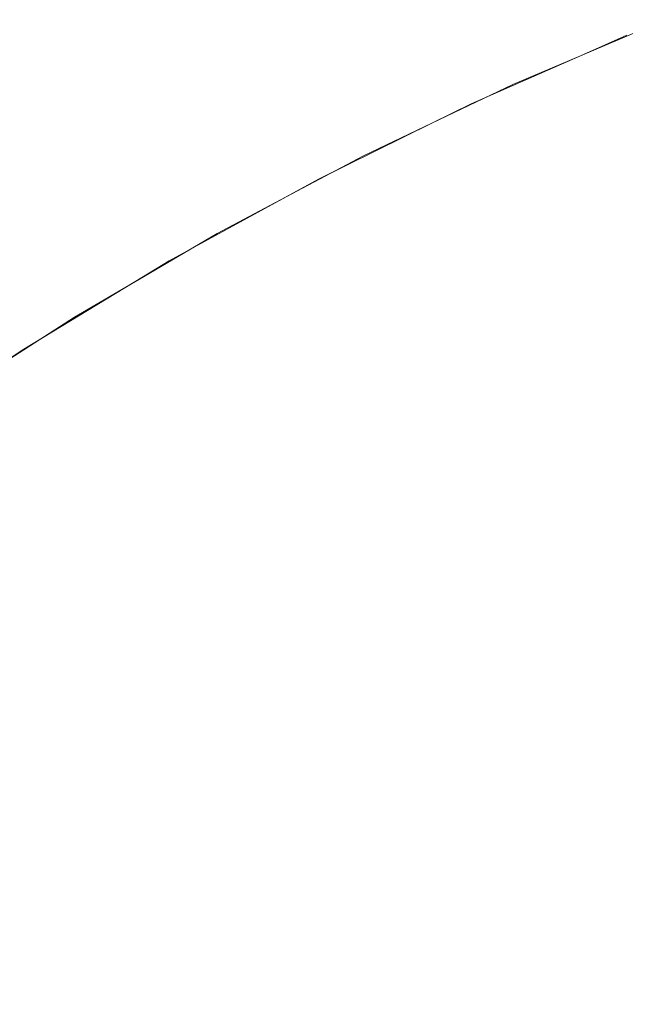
# Model space of a CAD drawing. Header units: centimetres. Extents: x -26 to 27.3, y -25.9 to -24.1.
# Tile 35 of 224: x -25.9713 to -25.9558, y -24.0924 to -24.0671. Entities that reach past the tile are written whole.
import ezdxf

# ---------------------------------------------------------------- set-up
doc = ezdxf.new("R2010")
doc.units = ezdxf.units.CM
doc.header["$LTSCALE"] = 2.54
doc.layers.add('Lucido design-1', color=7, linetype='Continuous')

# ---------------------------------------------------------------- blocks, each defined once
blk = doc.blocks.new('Gruppo-7-1')
at = {"color": 7, "linetype": 'Continuous', "lineweight": 9}
for points, invisible_edges in [([(-25.956938, -24.068025, 1181.722727), (-25.954768, -24.067099, 1181.722727), (-25.954732, -24.067187, 1181.718367), (-25.958633, -24.068852, 1181.718367)], 14), ([(-25.958633, -24.068852, 1181.718367), (-25.954732, -24.067187, 1181.718367), (-25.954633, -24.067434, 1181.714235), (-25.958523, -24.069094, 1181.714235)], 15), ([(-25.954768, -24.067099, 1181.722727), (-25.956938, -24.068025, 1181.722727), (-25.956939, -24.068023, 1182.322727), (-25.95575, -24.0675, 1182.322727)], 10), ([(-25.958523, -24.069094, 1181.714235), (-25.954633, -24.067434, 1181.714235), (-25.95447, -24.067839, 1181.71012), (-25.958344, -24.069492, 1181.71012)], 15), ([(-25.956939, -24.068023, 1182.322727), (-25.959744, -24.069257, 1182.322727), (-25.959724, -24.0693, 1182.325802), (-25.955732, -24.067544, 1182.325802)], 14), ([(-25.959634, -24.069494, 1182.329948), (-25.955651, -24.067741, 1182.329948), (-25.955732, -24.067544, 1182.325802), (-25.959724, -24.0693, 1182.325802)], 15), ([(-25.955732, -24.067544, 1182.325802), (-25.95575, -24.0675, 1182.322727), (-25.956939, -24.068023, 1182.322727)], 9), ([(-25.95947, -24.069844, 1182.334084), (-25.955503, -24.068098, 1182.334084), (-25.955651, -24.067741, 1182.329948), (-25.959634, -24.069494, 1182.329948)], 15), ([(-25.958344, -24.069492, 1181.71012), (-25.95447, -24.067839, 1181.71012), (-25.954244, -24.068402, 1181.706031), (-25.958094, -24.070044, 1181.706031)], 15), ([(-25.959744, -24.069257, 1182.322727), (-25.956939, -24.068023, 1182.322727), (-25.956938, -24.068025, 1181.722727)], 10), ([(-25.959744, -24.069257, 1182.322727), (-25.956938, -24.068025, 1181.722727), (-25.958672, -24.068765, 1181.722727)], 9), ([(-25.959235, -24.070349, 1182.338205), (-25.955289, -24.068613, 1182.338205), (-25.955503, -24.068098, 1182.334084), (-25.95947, -24.069844, 1182.334084)], 15), ([(-25.958633, -24.068852, 1181.718367), (-25.958672, -24.068765, 1181.722727), (-25.956938, -24.068025, 1181.722727)], 9), ([(-25.958094, -24.070044, 1181.706031), (-25.954244, -24.068402, 1181.706031), (-25.953956, -24.069119, 1181.701974), (-25.957775, -24.070749, 1181.701974)], 15), ([(-25.958926, -24.071011, 1182.342302), (-25.95501, -24.069287, 1182.342302), (-25.955289, -24.068613, 1182.338205), (-25.959235, -24.070349, 1182.338205)], 15), ([(-25.960747, -24.069757, 1181.722727), (-25.958672, -24.068765, 1181.722727), (-25.958633, -24.068852, 1181.718367), (-25.96246, -24.07068, 1181.718367)], 14), ([(-25.96246, -24.07068, 1181.718367), (-25.958633, -24.068852, 1181.718367), (-25.958523, -24.069094, 1181.714235), (-25.96234, -24.070918, 1181.714235)], 15), ([(-25.958672, -24.068765, 1181.722727), (-25.960747, -24.069757, 1181.722727), (-25.960748, -24.069753, 1182.322727), (-25.959744, -24.069257, 1182.322727)], 10), ([(-25.96234, -24.070918, 1181.714235), (-25.958523, -24.069094, 1181.714235), (-25.958344, -24.069492, 1181.71012), (-25.962143, -24.071308, 1181.71012)], 15), ([(-25.957775, -24.070749, 1181.701974), (-25.953956, -24.069119, 1181.701974), (-25.953606, -24.069991, 1181.697955), (-25.957388, -24.071605, 1181.697955)], 15), ([(-25.960748, -24.069753, 1182.322727), (-25.963657, -24.071187, 1182.322727), (-25.963635, -24.071229, 1182.325802), (-25.959724, -24.0693, 1182.325802)], 14), ([(-25.963536, -24.071418, 1182.329948), (-25.959634, -24.069494, 1182.329948), (-25.959724, -24.0693, 1182.325802), (-25.963635, -24.071229, 1182.325802)], 15), ([(-25.963358, -24.071761, 1182.334084), (-25.95947, -24.069844, 1182.334084), (-25.959634, -24.069494, 1182.329948), (-25.963536, -24.071418, 1182.329948)], 15), ([(-25.962143, -24.071308, 1181.71012), (-25.958344, -24.069492, 1181.71012), (-25.958094, -24.070044, 1181.706031), (-25.961871, -24.071849, 1181.706031)], 15), ([(-25.959724, -24.0693, 1182.325802), (-25.959744, -24.069257, 1182.322727), (-25.960748, -24.069753, 1182.322727)], 9), ([(-25.958546, -24.071827, 1182.346369), (-25.954666, -24.070119, 1182.346369), (-25.95501, -24.069287, 1182.342302), (-25.958926, -24.071011, 1182.342302)], 15), ([(-25.963657, -24.071187, 1182.322727), (-25.960748, -24.069753, 1182.322727), (-25.960747, -24.069757, 1181.722727)], 10), ([(-25.963657, -24.071187, 1182.322727), (-25.960747, -24.069757, 1181.722727), (-25.962502, -24.070595, 1181.722727)], 9), ([(-25.96246, -24.07068, 1181.718367), (-25.962502, -24.070595, 1181.722727), (-25.960747, -24.069757, 1181.722727)], 9), ([(-25.9631, -24.072256, 1182.338205), (-25.959235, -24.070349, 1182.338205), (-25.95947, -24.069844, 1182.334084), (-25.963358, -24.071761, 1182.334084)], 15), ([(-25.957388, -24.071605, 1181.697955), (-25.953606, -24.069991, 1181.697955), (-25.953194, -24.071015, 1181.693983), (-25.956934, -24.072611, 1181.693983)], 15), ([(-25.961871, -24.071849, 1181.706031), (-25.958094, -24.070044, 1181.706031), (-25.957775, -24.070749, 1181.701974), (-25.961522, -24.072539, 1181.701974)], 15), ([(-25.958094, -24.072796, 1182.350399), (-25.954256, -24.071108, 1182.350399), (-25.954666, -24.070119, 1182.346369), (-25.958546, -24.071827, 1182.346369)], 15), ([(-25.962764, -24.072903, 1182.342302), (-25.958926, -24.071011, 1182.342302), (-25.959235, -24.070349, 1182.338205), (-25.9631, -24.072256, 1182.338205)], 15), ([(-25.964483, -24.071647, 1181.722727), (-25.962502, -24.070595, 1181.722727), (-25.96246, -24.07068, 1181.718367), (-25.966205, -24.07267, 1181.718367)], 14), ([(-25.966205, -24.07267, 1181.718367), (-25.96246, -24.07068, 1181.718367), (-25.96234, -24.070918, 1181.714235), (-25.966075, -24.072902, 1181.714235)], 15), ([(-25.962502, -24.070595, 1181.722727), (-25.964483, -24.071647, 1181.722727), (-25.964486, -24.071642, 1182.322727), (-25.963657, -24.071187, 1182.322727)], 10), ([(-25.961522, -24.072539, 1181.701974), (-25.957775, -24.070749, 1181.701974), (-25.957388, -24.071605, 1181.697955), (-25.961099, -24.073378, 1181.697955)], 15), ([(-25.966075, -24.072902, 1181.714235), (-25.96234, -24.070918, 1181.714235), (-25.962143, -24.071308, 1181.71012), (-25.965862, -24.073283, 1181.71012)], 15), ([(-25.962348, -24.073702, 1182.346369), (-25.958546, -24.071827, 1182.346369), (-25.958926, -24.071011, 1182.342302), (-25.962764, -24.072903, 1182.342302)], 15), ([(-25.956934, -24.072611, 1181.693983), (-25.953194, -24.071015, 1181.693983), (-25.952722, -24.072189, 1181.690062), (-25.956413, -24.073764, 1181.690062)], 15), ([(-25.964486, -24.071642, 1182.322727), (-25.967482, -24.073285, 1182.322727), (-25.967458, -24.073326, 1182.325802), (-25.963635, -24.071229, 1182.325802)], 14), ([(-25.967352, -24.073511, 1182.329948), (-25.963536, -24.071418, 1182.329948), (-25.963635, -24.071229, 1182.325802), (-25.967458, -24.073326, 1182.325802)], 15), ([(-25.963635, -24.071229, 1182.325802), (-25.963657, -24.071187, 1182.322727), (-25.964486, -24.071642, 1182.322727)], 9), ([(-25.95757, -24.073918, 1182.354384), (-25.953782, -24.072252, 1182.354384), (-25.954256, -24.071108, 1182.350399), (-25.958094, -24.072796, 1182.350399)], 15), ([(-25.967159, -24.073846, 1182.334084), (-25.963358, -24.071761, 1182.334084), (-25.963536, -24.071418, 1182.329948), (-25.967352, -24.073511, 1182.329948)], 15), ([(-25.965862, -24.073283, 1181.71012), (-25.962143, -24.071308, 1181.71012), (-25.961871, -24.071849, 1181.706031), (-25.965567, -24.073812, 1181.706031)], 15), ([(-25.967482, -24.073285, 1182.322727), (-25.964486, -24.071642, 1182.322727), (-25.964483, -24.071647, 1181.722727)], 10), ([(-25.967482, -24.073285, 1182.322727), (-25.964483, -24.071647, 1181.722727), (-25.966252, -24.072587, 1181.722727)], 9), ([(-25.96688, -24.074329, 1182.338205), (-25.9631, -24.072256, 1182.338205), (-25.963358, -24.071761, 1182.334084), (-25.967159, -24.073846, 1182.334084)], 15), ([(-25.966205, -24.07267, 1181.718367), (-25.966252, -24.072587, 1181.722727), (-25.964483, -24.071647, 1181.722727)], 9), ([(-25.961099, -24.073378, 1181.697955), (-25.957388, -24.071605, 1181.697955), (-25.956934, -24.072611, 1181.693983), (-25.960602, -24.074364, 1181.693983)], 15), ([(-25.965567, -24.073812, 1181.706031), (-25.961871, -24.071849, 1181.706031), (-25.961522, -24.072539, 1181.701974), (-25.96519, -24.074487, 1181.701974)], 15), ([(-25.961854, -24.074651, 1182.350399), (-25.958094, -24.072796, 1182.350399), (-25.958546, -24.071827, 1182.346369), (-25.962348, -24.073702, 1182.346369)], 15), ([(-25.966515, -24.074961, 1182.342302), (-25.962764, -24.072903, 1182.342302), (-25.9631, -24.072256, 1182.338205), (-25.96688, -24.074329, 1182.338205)], 15), ([(-25.956977, -24.075191, 1182.358317), (-25.953245, -24.073549, 1182.358317), (-25.953782, -24.072252, 1182.354384), (-25.95757, -24.073918, 1182.354384)], 15), ([(-25.956413, -24.073764, 1181.690062), (-25.952722, -24.072189, 1181.690062), (-25.952191, -24.073511, 1181.6862), (-25.955826, -24.075062, 1181.6862)], 15), ([(-25.96519, -24.074487, 1181.701974), (-25.961522, -24.072539, 1181.701974), (-25.961099, -24.073378, 1181.697955), (-25.964732, -24.075308, 1181.697955)], 15), ([(-25.96814, -24.073695, 1181.722727), (-25.966252, -24.072587, 1181.722727), (-25.966205, -24.07267, 1181.718367), (-25.969863, -24.074816, 1181.718367)], 14), ([(-25.969863, -24.074816, 1181.718367), (-25.966205, -24.07267, 1181.718367), (-25.966075, -24.072902, 1181.714235), (-25.969723, -24.075043, 1181.714235)], 15), ([(-25.966252, -24.072587, 1181.722727), (-25.96814, -24.073695, 1181.722727), (-25.968144, -24.073687, 1182.322727), (-25.967482, -24.073285, 1182.322727)], 10), ([(-25.960602, -24.074364, 1181.693983), (-25.956934, -24.072611, 1181.693983), (-25.956413, -24.073764, 1181.690062), (-25.960033, -24.075494, 1181.690062)], 15), ([(-25.969723, -24.075043, 1181.714235), (-25.966075, -24.072902, 1181.714235), (-25.965862, -24.073283, 1181.71012), (-25.969494, -24.075414, 1181.71012)], 15), ([(-25.966065, -24.075741, 1182.346369), (-25.962348, -24.073702, 1182.346369), (-25.962764, -24.072903, 1182.342302), (-25.966515, -24.074961, 1182.342302)], 15), ([(-25.961282, -24.075749, 1182.354384), (-25.95757, -24.073918, 1182.354384), (-25.958094, -24.072796, 1182.350399), (-25.961854, -24.074651, 1182.350399)], 15), ([(-25.969494, -24.075414, 1181.71012), (-25.965862, -24.073283, 1181.71012), (-25.965567, -24.073812, 1181.706031), (-25.969177, -24.07593, 1181.706031)], 15), ([(-25.967458, -24.073326, 1182.325802), (-25.967482, -24.073285, 1182.322727), (-25.968144, -24.073687, 1182.322727)], 9), ([(-25.968144, -24.073687, 1182.322727), (-25.971212, -24.075549, 1182.322727), (-25.971187, -24.075589, 1182.325802), (-25.967458, -24.073326, 1182.325802)], 14), ([(-25.971072, -24.075769, 1182.329948), (-25.967352, -24.073511, 1182.329948), (-25.967458, -24.073326, 1182.325802), (-25.971187, -24.075589, 1182.325802)], 15), ([(-25.970864, -24.076095, 1182.334084), (-25.967159, -24.073846, 1182.334084), (-25.967352, -24.073511, 1182.329948), (-25.971072, -24.075769, 1182.329948)], 15), ([(-25.964732, -24.075308, 1181.697955), (-25.961099, -24.073378, 1181.697955), (-25.960602, -24.074364, 1181.693983), (-25.964193, -24.076271, 1181.693983)], 15), ([(-25.956314, -24.076614, 1182.362192), (-25.952644, -24.074999, 1182.362192), (-25.953245, -24.073549, 1182.358317), (-25.956977, -24.075191, 1182.358317)], 15), ([(-25.955826, -24.075062, 1181.6862), (-25.952191, -24.073511, 1181.6862), (-25.951602, -24.074977, 1181.682403), (-25.955175, -24.076502, 1181.682403)], 15), ([(-25.971212, -24.075549, 1182.322727), (-25.968144, -24.073687, 1182.322727), (-25.96814, -24.073695, 1181.722727)], 10), ([(-25.971212, -24.075549, 1182.322727), (-25.96814, -24.073695, 1181.722727), (-25.969913, -24.074735, 1181.722727)], 9), ([(-25.969863, -24.074816, 1181.718367), (-25.969913, -24.074735, 1181.722727), (-25.96814, -24.073695, 1181.722727)], 9), ([(-25.96553, -24.076667, 1182.350399), (-25.961854, -24.074651, 1182.350399), (-25.962348, -24.073702, 1182.346369), (-25.966065, -24.075741, 1182.346369)], 15), ([(-25.960033, -24.075494, 1181.690062), (-25.956413, -24.073764, 1181.690062), (-25.955826, -24.075062, 1181.6862), (-25.959392, -24.076765, 1181.6862)], 15), ([(-25.970565, -24.076565, 1182.338205), (-25.96688, -24.074329, 1182.338205), (-25.967159, -24.073846, 1182.334084), (-25.970864, -24.076095, 1182.334084)], 15), ([(-25.969177, -24.07593, 1181.706031), (-25.965567, -24.073812, 1181.706031), (-25.96519, -24.074487, 1181.701974), (-25.968771, -24.076589, 1181.701974)], 15), ([(-25.960634, -24.076995, 1182.358317), (-25.956977, -24.075191, 1182.358317), (-25.95757, -24.073918, 1182.354384), (-25.961282, -24.075749, 1182.354384)], 15), ([(-25.970173, -24.07718, 1182.342302), (-25.966515, -24.074961, 1182.342302), (-25.96688, -24.074329, 1182.338205), (-25.970565, -24.076565, 1182.338205)], 15), ([(-25.968771, -24.076589, 1181.701974), (-25.96519, -24.074487, 1181.701974), (-25.964732, -24.075308, 1181.697955), (-25.968279, -24.077389, 1181.697955)], 15), ([(-25.964193, -24.076271, 1181.693983), (-25.960602, -24.074364, 1181.693983), (-25.960033, -24.075494, 1181.690062), (-25.963576, -24.077376, 1181.690062)], 15), ([(-25.971712, -24.075896, 1181.722727), (-25.969913, -24.074735, 1181.722727), (-25.969863, -24.074816, 1181.718367), (-25.973426, -24.077116, 1181.718367)], 14), ([(-25.969913, -24.074735, 1181.722727), (-25.971712, -24.075896, 1181.722727), (-25.971718, -24.075887, 1182.322727), (-25.971212, -24.075549, 1182.322727)], 10), ([(-25.964911, -24.077739, 1182.354384), (-25.961282, -24.075749, 1182.354384), (-25.961854, -24.074651, 1182.350399), (-25.96553, -24.076667, 1182.350399)], 15), ([(-25.973426, -24.077116, 1181.718367), (-25.969863, -24.074816, 1181.718367), (-25.969723, -24.075043, 1181.714235), (-25.973277, -24.077336, 1181.714235)], 15), ([(-25.973277, -24.077336, 1181.714235), (-25.969723, -24.075043, 1181.714235), (-25.969494, -24.075414, 1181.71012), (-25.973033, -24.077698, 1181.71012)], 15), ([(-25.969689, -24.07794, 1182.346369), (-25.966065, -24.075741, 1182.346369), (-25.966515, -24.074961, 1182.342302), (-25.970173, -24.07718, 1182.342302)], 15), ([(-25.959392, -24.076765, 1181.6862), (-25.955826, -24.075062, 1181.6862), (-25.955175, -24.076502, 1181.682403), (-25.95868, -24.078177, 1181.682403)], 15), ([(-25.955582, -24.078183, 1182.366002), (-25.951982, -24.076599, 1182.366002), (-25.952644, -24.074999, 1182.362192), (-25.956314, -24.076614, 1182.362192)], 15), ([(-25.968279, -24.077389, 1181.697955), (-25.964732, -24.075308, 1181.697955), (-25.964193, -24.076271, 1181.693983), (-25.9677, -24.078329, 1181.693983)], 15), ([(-25.959909, -24.078387, 1182.362192), (-25.956314, -24.076614, 1182.362192), (-25.956977, -24.075191, 1182.358317), (-25.960634, -24.076995, 1182.358317)], 15), ([(-25.973033, -24.077698, 1181.71012), (-25.969494, -24.075414, 1181.71012), (-25.969177, -24.07593, 1181.706031), (-25.972694, -24.0782, 1181.706031)], 15), ([(-25.971187, -24.075589, 1182.325802), (-25.971212, -24.075549, 1182.322727), (-25.971718, -24.075887, 1182.322727)], 9), ([(-25.963576, -24.077376, 1181.690062), (-25.960033, -24.075494, 1181.690062), (-25.959392, -24.076765, 1181.6862), (-25.962882, -24.078619, 1181.6862)], 15), ([(-25.971718, -24.075887, 1182.322727), (-25.97484, -24.077973, 1182.322727), (-25.974813, -24.078012, 1182.325802), (-25.971187, -24.075589, 1182.325802)], 14), ([(-25.97469, -24.078187, 1182.329948), (-25.971072, -24.075769, 1182.329948), (-25.971187, -24.075589, 1182.325802), (-25.974813, -24.078012, 1182.325802)], 15), ([(-25.974469, -24.078503, 1182.334084), (-25.970864, -24.076095, 1182.334084), (-25.971072, -24.075769, 1182.329948), (-25.97469, -24.078187, 1182.329948)], 15), ([(-25.969114, -24.078842, 1182.350399), (-25.96553, -24.076667, 1182.350399), (-25.966065, -24.075741, 1182.346369), (-25.969689, -24.07794, 1182.346369)], 15), ([(-25.964208, -24.078956, 1182.358317), (-25.960634, -24.076995, 1182.358317), (-25.961282, -24.075749, 1182.354384), (-25.964911, -24.077739, 1182.354384)], 15), ([(-25.972694, -24.0782, 1181.706031), (-25.969177, -24.07593, 1181.706031), (-25.968771, -24.076589, 1181.701974), (-25.97226, -24.078841, 1181.701974)], 15), ([(-25.974149, -24.07896, 1182.338205), (-25.970565, -24.076565, 1182.338205), (-25.970864, -24.076095, 1182.334084), (-25.974469, -24.078503, 1182.334084)], 15), ([(-25.9677, -24.078329, 1181.693983), (-25.964193, -24.076271, 1181.693983), (-25.963576, -24.077376, 1181.690062), (-25.967037, -24.079406, 1181.690062)], 15), ([(-25.97373, -24.079558, 1182.342302), (-25.970173, -24.07718, 1182.342302), (-25.970565, -24.076565, 1182.338205), (-25.974149, -24.07896, 1182.338205)], 15), ([(-25.95868, -24.078177, 1181.682403), (-25.955175, -24.076502, 1181.682403), (-25.954461, -24.078082, 1181.678678), (-25.957899, -24.079725, 1181.678678)], 15), ([(-25.97226, -24.078841, 1181.701974), (-25.968771, -24.076589, 1181.701974), (-25.968279, -24.077389, 1181.697955), (-25.971734, -24.079619, 1181.697955)], 15), ([(-25.968449, -24.079886, 1182.354384), (-25.964911, -24.077739, 1182.354384), (-25.96553, -24.076667, 1182.350399), (-25.969114, -24.078842, 1182.350399)], 15), ([(-25.962882, -24.078619, 1181.6862), (-25.959392, -24.076765, 1181.6862), (-25.95868, -24.078177, 1181.682403), (-25.962111, -24.079999, 1181.682403)], 15), ([(-25.959109, -24.079922, 1182.366002), (-25.955582, -24.078183, 1182.366002), (-25.956314, -24.076614, 1182.362192), (-25.959909, -24.078387, 1182.362192)], 15), ([(-25.963424, -24.080315, 1182.362192), (-25.959909, -24.078387, 1182.362192), (-25.960634, -24.076995, 1182.358317), (-25.964208, -24.078956, 1182.358317)], 15), ([(-25.973214, -24.080295, 1182.346369), (-25.969689, -24.07794, 1182.346369), (-25.970173, -24.07718, 1182.342302), (-25.97373, -24.079558, 1182.342302)], 15), ([(-25.971734, -24.079619, 1181.697955), (-25.968279, -24.077389, 1181.697955), (-25.9677, -24.078329, 1181.693983), (-25.971116, -24.080534, 1181.693983)], 15), ([(-25.967037, -24.079406, 1181.690062), (-25.963576, -24.077376, 1181.690062), (-25.962882, -24.078619, 1181.6862), (-25.96629, -24.080619, 1181.6862)], 15), ([(-25.967694, -24.081071, 1182.358317), (-25.964208, -24.078956, 1182.358317), (-25.964911, -24.077739, 1182.354384), (-25.968449, -24.079886, 1182.354384)], 15), ([(-25.9726, -24.081171, 1182.350399), (-25.969114, -24.078842, 1182.350399), (-25.969689, -24.07794, 1182.346369), (-25.973214, -24.080295, 1182.346369)], 15), ([(-25.957899, -24.079725, 1181.678678), (-25.954461, -24.078082, 1181.678678), (-25.953685, -24.079798, 1181.67503), (-25.957051, -24.081407, 1181.67503)], 15), ([(-25.971116, -24.080534, 1181.693983), (-25.9677, -24.078329, 1181.693983), (-25.967037, -24.079406, 1181.690062), (-25.970408, -24.081582, 1181.690062)], 15), ([(-25.962111, -24.079999, 1181.682403), (-25.95868, -24.078177, 1181.682403), (-25.957899, -24.079725, 1181.678678), (-25.961265, -24.081513, 1181.678678)], 15), ([(-25.958236, -24.0816, 1182.369739), (-25.954783, -24.079897, 1182.369739), (-25.955582, -24.078183, 1182.366002), (-25.959109, -24.079922, 1182.366002)], 15), ([(-25.962558, -24.081814, 1182.366002), (-25.959109, -24.079922, 1182.366002), (-25.959909, -24.078387, 1182.362192), (-25.963424, -24.080315, 1182.362192)], 15), ([(-25.97189, -24.082186, 1182.354384), (-25.968449, -24.079886, 1182.354384), (-25.969114, -24.078842, 1182.350399), (-25.9726, -24.081171, 1182.350399)], 15), ([(-25.96629, -24.080619, 1181.6862), (-25.962882, -24.078619, 1181.6862), (-25.962111, -24.079999, 1181.682403), (-25.965461, -24.081965, 1181.682403)], 15), ([(-25.966851, -24.082395, 1182.362192), (-25.963424, -24.080315, 1182.362192), (-25.964208, -24.078956, 1182.358317), (-25.967694, -24.081071, 1182.358317)], 15), ([(-25.970408, -24.081582, 1181.690062), (-25.967037, -24.079406, 1181.690062), (-25.96629, -24.080619, 1181.6862), (-25.96961, -24.082762, 1181.6862)], 15), ([(-25.975092, -24.081994, 1181.697955), (-25.971734, -24.079619, 1181.697955), (-25.971116, -24.080534, 1181.693983), (-25.974436, -24.082881, 1181.693983)], 15), ([(-25.961265, -24.081513, 1181.678678), (-25.957899, -24.079725, 1181.678678), (-25.957051, -24.081407, 1181.67503), (-25.960347, -24.083157, 1181.67503)], 15), ([(-25.957051, -24.081407, 1181.67503), (-25.953685, -24.079798, 1181.67503), (-25.952849, -24.081648, 1181.671466), (-25.956138, -24.083219, 1181.671466)], 15), ([(-25.971084, -24.083336, 1182.358317), (-25.967694, -24.081071, 1182.358317), (-25.968449, -24.079886, 1182.354384), (-25.97189, -24.082186, 1182.354384)], 15), ([(-25.965461, -24.081965, 1181.682403), (-25.962111, -24.079999, 1181.682403), (-25.961265, -24.081513, 1181.678678), (-25.964552, -24.083441, 1181.678678)], 15), ([(-25.961612, -24.083452, 1182.369739), (-25.958236, -24.0816, 1182.369739), (-25.959109, -24.079922, 1182.366002), (-25.962558, -24.081814, 1182.366002)], 15), ([(-25.957291, -24.083417, 1182.373397), (-25.953917, -24.081753, 1182.373397), (-25.954783, -24.079897, 1182.369739), (-25.958236, -24.0816, 1182.369739)], 15), ([(-25.965921, -24.083855, 1182.366002), (-25.962558, -24.081814, 1182.366002), (-25.963424, -24.080315, 1182.362192), (-25.966851, -24.082395, 1182.362192)], 15), ([(-25.974436, -24.082881, 1181.693983), (-25.971116, -24.080534, 1181.693983), (-25.970408, -24.081582, 1181.690062), (-25.973684, -24.083899, 1181.690062)], 15), ([(-25.96961, -24.082762, 1181.6862), (-25.96629, -24.080619, 1181.6862), (-25.965461, -24.081965, 1181.682403), (-25.968725, -24.084071, 1181.682403)], 15), ([(-25.970184, -24.084622, 1182.362192), (-25.966851, -24.082395, 1182.362192), (-25.967694, -24.081071, 1182.358317), (-25.971084, -24.083336, 1182.358317)], 15), ([(-25.973684, -24.083899, 1181.690062), (-25.970408, -24.081582, 1181.690062), (-25.96961, -24.082762, 1181.6862), (-25.972837, -24.085044, 1181.6862)], 15), ([(-25.964552, -24.083441, 1181.678678), (-25.961265, -24.081513, 1181.678678), (-25.960347, -24.083157, 1181.67503), (-25.963565, -24.085045, 1181.67503)], 15), ([(-25.960588, -24.085226, 1182.373397), (-25.957291, -24.083417, 1182.373397), (-25.958236, -24.0816, 1182.369739), (-25.961612, -24.083452, 1182.369739)], 15), ([(-25.960347, -24.083157, 1181.67503), (-25.957051, -24.081407, 1181.67503), (-25.956138, -24.083219, 1181.671466), (-25.959357, -24.084929, 1181.671466)], 15), ([(-25.964904, -24.08545, 1182.369739), (-25.961612, -24.083452, 1182.369739), (-25.962558, -24.081814, 1182.366002), (-25.965921, -24.083855, 1182.366002)], 15), ([(-25.956274, -24.08537, 1182.376969), (-25.952987, -24.083748, 1182.376969), (-25.953917, -24.081753, 1182.373397), (-25.957291, -24.083417, 1182.373397)], 15), ([(-25.956138, -24.083219, 1181.671466), (-25.952849, -24.081648, 1181.671466), (-25.951954, -24.083627, 1181.667991), (-25.95516, -24.085159, 1181.667991)], 15), ([(-25.968725, -24.084071, 1181.682403), (-25.965461, -24.081965, 1181.682403), (-25.964552, -24.083441, 1181.678678), (-25.967754, -24.085508, 1181.678678)], 15), ([(-25.974372, -24.085747, 1182.358317), (-25.971084, -24.083336, 1182.358317), (-25.97189, -24.082186, 1182.354384), (-25.975227, -24.084633, 1182.354384)], 15), ([(-25.969191, -24.08604, 1182.366002), (-25.965921, -24.083855, 1182.366002), (-25.966851, -24.082395, 1182.362192), (-25.970184, -24.084622, 1182.362192)], 15), ([(-25.972837, -24.085044, 1181.6862), (-25.96961, -24.082762, 1181.6862), (-25.968725, -24.084071, 1181.682403), (-25.971897, -24.086315, 1181.682403)], 15), ([(-25.973417, -24.086992, 1182.362192), (-25.970184, -24.084622, 1182.362192), (-25.971084, -24.083336, 1182.358317), (-25.974372, -24.085747, 1182.358317)], 15), ([(-25.963565, -24.085045, 1181.67503), (-25.960347, -24.083157, 1181.67503), (-25.959357, -24.084929, 1181.671466), (-25.9625, -24.086774, 1181.671466)], 15), ([(-25.959357, -24.084929, 1181.671466), (-25.956138, -24.083219, 1181.671466), (-25.95516, -24.085159, 1181.667991), (-25.958297, -24.086826, 1181.667991)], 15), ([(-25.967754, -24.085508, 1181.678678), (-25.964552, -24.083441, 1181.678678), (-25.963565, -24.085045, 1181.67503), (-25.966699, -24.087069, 1181.67503)], 15), ([(-25.963804, -24.087177, 1182.373397), (-25.960588, -24.085226, 1182.373397), (-25.961612, -24.083452, 1182.369739), (-25.964904, -24.08545, 1182.369739)], 15), ([(-25.959487, -24.087133, 1182.376969), (-25.956274, -24.08537, 1182.376969), (-25.957291, -24.083417, 1182.373397), (-25.960588, -24.085226, 1182.373397)], 15), ([(-25.968106, -24.087589, 1182.369739), (-25.964904, -24.08545, 1182.369739), (-25.965921, -24.083855, 1182.366002), (-25.969191, -24.08604, 1182.366002)], 15), ([(-25.955188, -24.087456, 1182.380449), (-25.951993, -24.08588, 1182.380449), (-25.952987, -24.083748, 1182.376969), (-25.956274, -24.08537, 1182.376969)], 15), ([(-25.971897, -24.086315, 1181.682403), (-25.968725, -24.084071, 1181.682403), (-25.967754, -24.085508, 1181.678678), (-25.970866, -24.087709, 1181.678678)], 15), ([(-25.972363, -24.088366, 1182.366002), (-25.969191, -24.08604, 1182.366002), (-25.970184, -24.084622, 1182.362192), (-25.973417, -24.086992, 1182.362192)], 15), ([(-25.966699, -24.087069, 1181.67503), (-25.963565, -24.085045, 1181.67503), (-25.9625, -24.086774, 1181.671466), (-25.965563, -24.08875, 1181.671466)], 15), ([(-25.9625, -24.086774, 1181.671466), (-25.959357, -24.084929, 1181.671466), (-25.958297, -24.086826, 1181.667991), (-25.961361, -24.088624, 1181.667991)], 15), ([(-25.958297, -24.086826, 1181.667991), (-25.95516, -24.085159, 1181.667991), (-25.954119, -24.087223, 1181.664611), (-25.95717, -24.088843, 1181.664611)], 15), ([(-25.962621, -24.089034, 1182.376969), (-25.959487, -24.087133, 1182.376969), (-25.960588, -24.085226, 1182.373397), (-25.963804, -24.087177, 1182.373397)], 15), ([(-25.958311, -24.089169, 1182.380449), (-25.955188, -24.087456, 1182.380449), (-25.956274, -24.08537, 1182.376969), (-25.959487, -24.087133, 1182.376969)], 15), ([(-25.970866, -24.087709, 1181.678678), (-25.967754, -24.085508, 1181.678678), (-25.966699, -24.087069, 1181.67503), (-25.969746, -24.089223, 1181.67503)], 15), ([(-25.966932, -24.089267, 1182.373397), (-25.963804, -24.087177, 1182.373397), (-25.964904, -24.08545, 1182.369739), (-25.968106, -24.087589, 1182.369739)], 15), ([(-25.971212, -24.089866, 1182.369739), (-25.968106, -24.087589, 1182.369739), (-25.969191, -24.08604, 1182.366002), (-25.972363, -24.088366, 1182.366002)], 15), ([(-25.97497, -24.08869, 1181.682403), (-25.971897, -24.086315, 1181.682403), (-25.970866, -24.087709, 1181.678678), (-25.973881, -24.090039, 1181.678678)], 15), ([(-25.965563, -24.08875, 1181.671466), (-25.9625, -24.086774, 1181.671466), (-25.961361, -24.088624, 1181.667991), (-25.964346, -24.09055, 1181.667991)], 15), ([(-25.961361, -24.088624, 1181.667991), (-25.958297, -24.086826, 1181.667991), (-25.95717, -24.088843, 1181.664611), (-25.96015, -24.090591, 1181.664611)], 15), ([(-25.969746, -24.089223, 1181.67503), (-25.966699, -24.087069, 1181.67503), (-25.965563, -24.08875, 1181.671466), (-25.968539, -24.090855, 1181.671466)], 15), ([(-25.965669, -24.09107, 1182.376969), (-25.962621, -24.089034, 1182.376969), (-25.963804, -24.087177, 1182.373397), (-25.966932, -24.089267, 1182.373397)], 15), ([(-25.961357, -24.091018, 1182.380449), (-25.958311, -24.089169, 1182.380449), (-25.959487, -24.087133, 1182.376969), (-25.962621, -24.089034, 1182.376969)], 15), ([(-25.95717, -24.088843, 1181.664611), (-25.954119, -24.087223, 1181.664611), (-25.953018, -24.089406, 1181.661332), (-25.955978, -24.090977, 1181.661332)], 15), ([(-25.969965, -24.091491, 1182.373397), (-25.966932, -24.089267, 1182.373397), (-25.968106, -24.087589, 1182.369739), (-25.971212, -24.089866, 1182.369739)], 15), ([(-25.957062, -24.091333, 1182.383831), (-25.954034, -24.089672, 1182.383831), (-25.955188, -24.087456, 1182.380449), (-25.958311, -24.089169, 1182.380449)], 15), ([(-25.973881, -24.090039, 1181.678678), (-25.970866, -24.087709, 1181.678678), (-25.969746, -24.089223, 1181.67503), (-25.972698, -24.091505, 1181.67503)], 15), ([(-25.974215, -24.092277, 1182.369739), (-25.971212, -24.089866, 1182.369739), (-25.972363, -24.088366, 1182.366002), (-25.97543, -24.090828, 1182.366002)], 15), ([(-25.964346, -24.09055, 1181.667991), (-25.961361, -24.088624, 1181.667991), (-25.96015, -24.090591, 1181.664611), (-25.963052, -24.092465, 1181.664611)], 15), ([(-25.968539, -24.090855, 1181.671466), (-25.965563, -24.08875, 1181.671466), (-25.964346, -24.09055, 1181.667991), (-25.967247, -24.092602, 1181.667991)], 15), ([(-25.96015, -24.090591, 1181.664611), (-25.95717, -24.088843, 1181.664611), (-25.955978, -24.090977, 1181.661332), (-25.958868, -24.092673, 1181.661332)], 15), ([(-25.96432, -24.092997, 1182.380449), (-25.961357, -24.091018, 1182.380449), (-25.962621, -24.089034, 1182.376969), (-25.965669, -24.09107, 1182.376969)], 15), ([(-25.960015, -24.093125, 1182.383831), (-25.957062, -24.091333, 1182.383831), (-25.958311, -24.089169, 1182.380449), (-25.961357, -24.091018, 1182.380449)], 15), ([(-25.972698, -24.091505, 1181.67503), (-25.969746, -24.089223, 1181.67503), (-25.968539, -24.090855, 1181.671466), (-25.971422, -24.093084, 1181.671466)], 15), ([(-25.968625, -24.093238, 1182.376969), (-25.965669, -24.09107, 1182.376969), (-25.966932, -24.089267, 1182.373397), (-25.969965, -24.091491, 1182.373397)], 15), ([(-25.955978, -24.090977, 1181.661332), (-25.953018, -24.089406, 1181.661332), (-25.951859, -24.091705, 1181.658157), (-25.954722, -24.093225, 1181.658157)], 15), ([(-25.955741, -24.093621, 1182.387108), (-25.952814, -24.092015, 1182.387108), (-25.954034, -24.089672, 1182.383831), (-25.957062, -24.091333, 1182.383831)], 15), ([(-25.972898, -24.093845, 1182.373397), (-25.969965, -24.091491, 1182.373397), (-25.971212, -24.089866, 1182.369739), (-25.974215, -24.092277, 1182.369739)], 15), ([(-25.967247, -24.092602, 1181.667991), (-25.964346, -24.09055, 1181.667991), (-25.963052, -24.092465, 1181.664611), (-25.965873, -24.09446, 1181.664611)], 15), ([(-25.963052, -24.092465, 1181.664611), (-25.96015, -24.090591, 1181.664611), (-25.958868, -24.092673, 1181.661332), (-25.961683, -24.09449, 1181.661332)], 15), ([(-25.971422, -24.093084, 1181.671466), (-25.968539, -24.090855, 1181.671466), (-25.967247, -24.092602, 1181.667991), (-25.970058, -24.094774, 1181.667991)], 15), ([(-25.958868, -24.092673, 1181.661332), (-25.955978, -24.090977, 1181.661332), (-25.954722, -24.093225, 1181.658157), (-25.957518, -24.094866, 1181.658157)], 15), ([(-25.967193, -24.095104, 1182.380449), (-25.96432, -24.092997, 1182.380449), (-25.965669, -24.09107, 1182.376969), (-25.968625, -24.093238, 1182.376969)], 15), ([(-25.962886, -24.095044, 1182.383831), (-25.960015, -24.093125, 1182.383831), (-25.961357, -24.091018, 1182.380449), (-25.96432, -24.092997, 1182.380449)], 15), ([(-25.958596, -24.095353, 1182.387108), (-25.955741, -24.093621, 1182.387108), (-25.957062, -24.091333, 1182.383831), (-25.960015, -24.093125, 1182.383831)], 15), ([(-25.971483, -24.095532, 1182.376969), (-25.968625, -24.093238, 1182.376969), (-25.969965, -24.091491, 1182.373397), (-25.972898, -24.093845, 1182.373397)], 15)]:
    blk.add_3dface(points, dxfattribs=dict(at, invisible_edges=invisible_edges))

msp = doc.modelspace()

# ---------------------------------------------------------------- block references
at = {"layer": 'Lucido design-1', "color": 7}
msp.add_blockref('Gruppo-7-1', (0, 0), dxfattribs=at)

doc.saveas('drawing.dxf')
